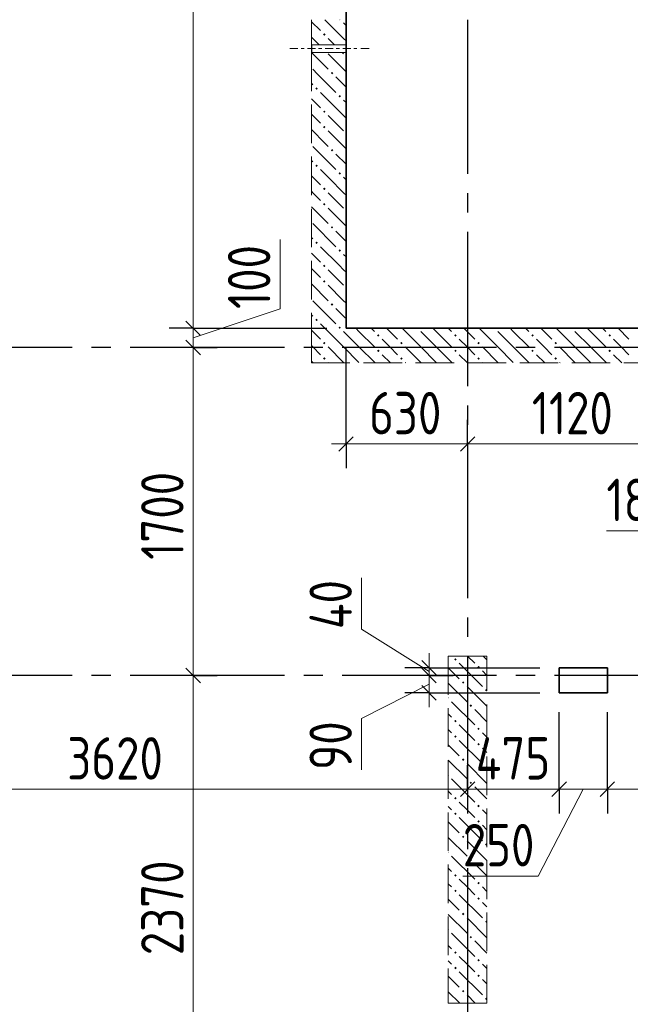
# Model space of a CAD drawing. Header units: millimetres. Extents: x 0 to 61017, y 0 to 42000.
# Tile 17 of 23: x 36438 to 39604, y 25395 to 30500. Entities that reach past the tile are written whole.
import ezdxf

# ---------------------------------------------------------------- set-up
doc = ezdxf.new("R2010")
doc.units = ezdxf.units.MM
doc.linetypes.add('______2', pattern=[270, 200, -70])
doc.linetypes.add('______5', pattern=[1100, 800, -100, 100, -100])
for name, color, linetype, lineweight in [('Standard', 7, 'Continuous', 25), ('ЖБ Пилон', 180, 'Continuous', 25), ('Макрос окна_ макрос двери', 7, 'Continuous', 18), ('Оси', 40, '______5', 18)]:
    doc.layers.add(name, color=color, linetype=linetype, lineweight=lineweight)
doc.layers.add('ЖБ Перекрытие верхний уровень', color=7, linetype='Continuous', lineweight=25, true_color=0xe0e0ff)
doc.layers.add('ЖБ Стена верхний уровень', color=7, linetype='Continuous', lineweight=25, true_color=0x006e00)
doc.styles.add('GOST 2.304-81', font='txt')

msp = doc.modelspace()

# ---------------------------------------------------------------- hatches: boundary and pattern name
at = {"layer": 'ЖБ Пилон', "linetype": 'Continuous', "lineweight": 18, "transparency": 33554687}
for points in [[(38690.5, 27183.1), (38696.9, 27189.6), (38703.4, 27183.1), (38696.9, 27176.6)], [(38810.4, 27143.1), (38816.9, 27149.6), (38823.4, 27143.1), (38816.9, 27136.6)], [(38730.5, 27063.1), (38737, 27069.6), (38743.5, 27063.1), (38737, 27056.6)], [(38850.5, 27023.1), (38857, 27029.6), (38859.9, 27026.7), (38859.9, 27019.6), (38857, 27016.6)], [(38659.9, 26986.7), (38663.5, 26983.1), (38659.9, 26979.6)], [(38770.5, 26943.1), (38777, 26949.6), (38783.4, 26943.1), (38777, 26936.6)], [(38690.5, 26863.1), (38696.9, 26869.6), (38703.4, 26863.1), (38696.9, 26856.6)], [(38810.4, 26823.1), (38816.9, 26829.6), (38823.4, 26823.1), (38816.9, 26816.6)], [(38690.5, 26783.1), (38696.9, 26789.6), (38703.4, 26783.1), (38696.9, 26776.6)], [(38810.4, 26743.1), (38816.9, 26749.6), (38823.4, 26743.1), (38816.9, 26736.6)], [(38730.5, 26663.1), (38737, 26669.6), (38743.5, 26663.1), (38737, 26656.6)], [(38850.5, 26623.1), (38857, 26629.6), (38859.9, 26626.7), (38859.9, 26619.6), (38857, 26616.6)], [(38659.9, 26586.7), (38663.5, 26583.1), (38659.9, 26579.6)], [(38770.5, 26543.1), (38777, 26549.6), (38783.4, 26543.1), (38777, 26536.6)], [(38690.5, 26463.1), (38696.9, 26469.6), (38703.4, 26463.1), (38696.9, 26456.6)], [(38810.4, 26423.1), (38816.9, 26429.6), (38823.4, 26423.1), (38816.9, 26416.6)], [(38690.5, 26383.1), (38696.9, 26389.6), (38703.4, 26383.1), (38696.9, 26376.6)], [(38810.4, 26343.1), (38816.9, 26349.6), (38823.4, 26343.1), (38816.9, 26336.6)], [(38730.5, 26263.1), (38737, 26269.6), (38743.5, 26263.1), (38737, 26256.6)], [(38850.5, 26223.1), (38857, 26229.6), (38859.9, 26226.7), (38859.9, 26219.6), (38857, 26216.6)], [(38659.9, 26186.7), (38663.5, 26183.1), (38659.9, 26179.6)], [(38770.5, 26143.1), (38777, 26149.6), (38783.4, 26143.1), (38777, 26136.6)], [(38690.5, 26063.1), (38696.9, 26069.6), (38703.4, 26063.1), (38696.9, 26056.6)], [(38690.5, 25983.1), (38696.9, 25989.6), (38703.4, 25983.1), (38696.9, 25976.6)], [(38810.4, 26023.1), (38816.9, 26029.6), (38823.4, 26023.1), (38816.9, 26016.6)], [(38810.4, 25943.1), (38816.9, 25949.6), (38823.4, 25943.1), (38816.9, 25936.6)], [(38730.5, 25863.1), (38737, 25869.6), (38743.5, 25863.1), (38737, 25856.6)], [(38659.9, 25786.7), (38663.5, 25783.1), (38659.9, 25779.6)], [(38850.5, 25823.1), (38857, 25829.6), (38859.9, 25826.7), (38859.9, 25819.6), (38857, 25816.6)], [(38770.5, 25743.1), (38777, 25749.6), (38783.4, 25743.1), (38777, 25736.6)], [(38690.5, 25663.1), (38696.9, 25669.6), (38703.4, 25663.1), (38696.9, 25656.6)], [(38810.4, 25623.1), (38816.9, 25629.6), (38823.4, 25623.1), (38816.9, 25616.6)], [(38690.5, 25583.1), (38696.9, 25589.6), (38703.4, 25583.1), (38696.9, 25576.6)], [(38810.4, 25543.1), (38816.9, 25549.6), (38823.4, 25543.1), (38816.9, 25536.6)], [(38730.5, 25463.1), (38737, 25469.6), (38743.5, 25463.1), (38737, 25456.6)], [(38850.5, 25423.1), (38857, 25429.6), (38859.9, 25426.7), (38859.9, 25419.6), (38857, 25416.6)]]:
    msp.add_hatch(color=7, dxfattribs=at).paths.add_polyline_path(points, flags=16)
at = {"layer": 'ЖБ Стена верхний уровень', "linetype": 'Continuous', "lineweight": 18, "transparency": 33554687}
for points in [[(38100.3, 30500), (38096.9, 30496.6), (38093.6, 30500)], [(38010.4, 30423.1), (38016.9, 30429.6), (38023.4, 30423.1), (38016.9, 30416.6)], [(38050.5, 30223.1), (38057, 30229.6), (38063.5, 30223.1), (38057, 30216.6)], [(37970.5, 30143.1), (37977, 30149.6), (37983.4, 30143.1), (37977, 30136.6)], [(38090.5, 30103.1), (38096.9, 30109.6), (38103.4, 30103.1), (38096.9, 30096.6)], [(38010.4, 30023.1), (38016.9, 30029.6), (38023.4, 30023.1), (38016.9, 30016.6)], [(38050.5, 29823.1), (38057, 29829.6), (38063.5, 29823.1), (38057, 29816.6)], [(37970.5, 29743.1), (37977, 29749.6), (37983.4, 29743.1), (37977, 29736.6)], [(38090.5, 29703.1), (38096.9, 29709.6), (38103.4, 29703.1), (38096.9, 29696.6)], [(38010.4, 29623.1), (38016.9, 29629.6), (38023.4, 29623.1), (38016.9, 29616.6)], [(38010.4, 29543.1), (38016.9, 29549.6), (38023.4, 29543.1), (38016.9, 29536.6)], [(38050.5, 29423.1), (38057, 29429.6), (38063.5, 29423.1), (38057, 29416.6)], [(37970.5, 29343.1), (37977, 29349.6), (37983.4, 29343.1), (37977, 29336.6)], [(38090.5, 29303.1), (38096.9, 29309.6), (38103.4, 29303.1), (38096.9, 29296.6)], [(38010.4, 29223.1), (38016.9, 29229.6), (38023.4, 29223.1), (38016.9, 29216.6)], [(38010.4, 29143.1), (38016.9, 29149.6), (38023.4, 29143.1), (38016.9, 29136.6)], [(38050.5, 29023.1), (38057, 29029.6), (38063.5, 29023.1), (38057, 29016.6)], [(37970.5, 28943.1), (37977, 28949.6), (37983.4, 28943.1), (37977, 28936.6)], [(38090.5, 28903.1), (38096.9, 28909.6), (38103.4, 28903.1), (38100.3, 28900), (38093.6, 28900)], [(38100.3, 28900), (38096.9, 28896.6), (38093.6, 28900)], [(38500.3, 28900), (38496.9, 28896.6), (38493.6, 28900)], [(38900.3, 28900), (38896.9, 28896.6), (38893.6, 28900)], [(39300.3, 28900), (39296.9, 28896.6), (39293.6, 28900)], [(38290.5, 28863.1), (38296.9, 28869.6), (38303.4, 28863.1), (38296.9, 28856.6)], [(38690.5, 28863.1), (38696.9, 28869.6), (38703.4, 28863.1), (38696.9, 28856.6)], [(39090.5, 28863.1), (39096.9, 28869.6), (39103.4, 28863.1), (39096.9, 28856.6)], [(39490.5, 28863.1), (39496.9, 28869.6), (39503.4, 28863.1), (39496.9, 28856.6)], [(38010.4, 28823.1), (38016.9, 28829.6), (38023.4, 28823.1), (38016.9, 28816.6)], [(38410.4, 28823.1), (38416.9, 28829.6), (38423.4, 28823.1), (38416.9, 28816.6)], [(38810.4, 28823.1), (38816.9, 28829.6), (38823.4, 28823.1), (38816.9, 28816.6)], [(39210.4, 28823.1), (39216.9, 28829.6), (39223.4, 28823.1), (39216.9, 28816.6)], [(38010.4, 28743.1), (38016.9, 28749.6), (38023.4, 28743.1), (38016.9, 28736.6)], [(38290.5, 28783.1), (38296.9, 28789.6), (38303.4, 28783.1), (38296.9, 28776.6)], [(38410.4, 28743.1), (38416.9, 28749.6), (38423.4, 28743.1), (38416.9, 28736.6)], [(38690.5, 28783.1), (38696.9, 28789.6), (38703.4, 28783.1), (38696.9, 28776.6)], [(38810.4, 28743.1), (38816.9, 28749.6), (38823.4, 28743.1), (38816.9, 28736.6)], [(39090.5, 28783.1), (39096.9, 28789.6), (39103.4, 28783.1), (39096.9, 28776.6)], [(39210.4, 28743.1), (39216.9, 28749.6), (39223.4, 28743.1), (39216.9, 28736.6)], [(39490.5, 28783.1), (39496.9, 28789.6), (39503.4, 28783.1), (39496.9, 28776.6)]]:
    msp.add_hatch(color=7, dxfattribs=at).paths.add_polyline_path(points, flags=16)
h = msp.add_hatch(color=7, dxfattribs=at)
h.paths.add_polyline_path([(38012.4, 29945.1), (38012.9, 29940.7), (38016.9, 29936.6), (38023.4, 29943.1), (38016.9, 29949.6)])
h.paths.add_polyline_path([(38010.4, 29943.1), (38012.4, 29945.1), (38012.9, 29940.7)], flags=16)

# ---------------------------------------------------------------- linework, layer by layer
at = {"layer": 'Standard', "color": 7, "linetype": 'Continuous', "lineweight": 13, "transparency": 33554687}
for p, q in [((37337.2, 33340), (37337.2, 28900)), ((37787.3, 29000), (37787.3, 29359.7)), ((37337.2, 28850), (37787.3, 29000)), ((37337.2, 28900), (37337.2, 28800)), ((37337.2, 28800), (37337.2, 27100)), ((38130, 28300), (38055, 28300)), ((38760, 28300), (39880, 28300)), ((39839.7, 27850), (39480, 27850)), ((38210, 27340), (38210, 27605.9)), ((38560, 27120), (38210, 27340)), ((38560, 27140), (38560, 27215)), ((38560, 27140), (38560, 27100)), ((37337.2, 27100), (37337.2, 24730)), ((38560, 27100), (38560, 27010)), ((38560, 27055), (38210, 26875.9)), ((38560, 27010), (38560, 26935)), ((38210, 26875.9), (38210, 26610)), ((38760, 26510), (39235, 26510)), ((39360, 26510), (39126, 26060)), ((39235, 26510), (39485, 26510)), ((39485, 26510), (39835, 26510)), ((39126, 26060), (38735, 26060))]:
    msp.add_line(p, q, dxfattribs=at)
at = {"layer": 'Standard', "color": 251, "linetype": 'Continuous', "lineweight": -3, "true_color": 0x656565, "transparency": 33554687}
for p, q in [((37337.2, 28900), (37212.2, 28900)), ((37337.2, 28900), (37462.2, 28900)), ((37337.2, 28800), (37212.2, 28800)), ((37337.2, 28800), (37462.2, 28800)), ((37337.2, 28800), (37337.2, 28800)), ((38130, 28300), (38130, 28800)), ((38130, 28300), (38130, 28425)), ((38760, 28300), (38760, 28425)), ((38130, 28300), (38130, 28175)), ((38760, 28300), (38760, 28175)), ((38760, 28300), (38760, 28300)), ((38560, 27140), (38435, 27140)), ((38560, 27140), (38685, 27140)), ((38560, 27140), (39135, 27140)), ((37337.2, 27100), (37212.2, 27100)), ((37337.2, 27100), (37462.2, 27100)), ((37337.2, 27100), (37337.2, 27100)), ((38560, 27100), (38435, 27100)), ((38560, 27100), (38685, 27100)), ((38560, 27100), (38560, 27100)), ((38560, 27010), (38435, 27010)), ((38560, 27010), (38685, 27010)), ((38560, 27010), (39135, 27010)), ((39235, 26510), (39235, 26910)), ((39485, 26510), (39485, 26910)), ((38760, 26510), (38760, 26635)), ((39235, 26510), (39235, 26635)), ((39485, 26510), (39485, 26635)), ((38760, 26510), (38760, 26385)), ((38760, 26510), (38760, 26510)), ((39235, 26510), (39235, 26385)), ((39485, 26510), (39485, 26385))]:
    msp.add_line(p, q, dxfattribs=at)
at = {"layer": 'Standard', "color": 7, "linetype": 'Continuous', "lineweight": 25, "transparency": 33554687}
for p, q in [((37299.7, 28937.5), (37374.7, 28862.5)), ((37299.7, 28837.5), (37374.7, 28762.5)), ((38092.5, 28262.5), (38167.5, 28337.5)), ((38722.5, 28262.5), (38797.5, 28337.5)), ((38522.5, 27177.5), (38597.5, 27102.5)), ((37299.7, 27137.5), (37374.7, 27062.5)), ((38522.5, 27137.5), (38597.5, 27062.5)), ((38522.5, 27047.5), (38597.5, 26972.5)), ((38722.5, 26472.5), (38797.5, 26547.5)), ((39197.5, 26472.5), (39272.5, 26547.5)), ((39447.5, 26472.5), (39522.5, 26547.5))]:
    msp.add_line(p, q, dxfattribs=at)
at = {"layer": 'Standard', "color": 251, "linetype": 'Continuous', "lineweight": -3, "true_color": 0x656565, "transparency": 33554687}
msp.add_lwpolyline([(37337.2, 28900), (37578.6, 28900), (37578.6, 28900), (37600.9, 28900), (37600.9, 28900), (38030, 28900)], dxfattribs=at)
at = {"layer": 'Standard', "color": 7, "linetype": 'Continuous', "lineweight": 13, "transparency": 33554687}
for points in [[(38130, 28300), (38242.3, 28300), (38242.3, 28300), (38246.1, 28300), (38246.1, 28300), (38318.6, 28300), (38318.6, 28300), (38489.7, 28300), (38489.7, 28300), (38533, 28300), (38533, 28300), (38583.3, 28300), (38583.3, 28300), (38760, 28300)], [(35140, 26510), (36371, 26510), (36371, 26510), (38305.4, 26510), (38305.4, 26510), (38760, 26510)]]:
    msp.add_lwpolyline(points, dxfattribs=at)
at = {"layer": 'ЖБ Перекрытие верхний уровень', "color": 7, "linetype": 'Continuous', "lineweight": 35, "transparency": 33554687}
for p, q in [((38130, 28900), (38130, 33340)), ((39880, 28900), (38130, 28900)), ((39485, 27140), (39235, 27140)), ((39235, 27140), (39235, 27010)), ((39485, 27010), (39485, 27140)), ((39235, 27010), (39485, 27010))]:
    msp.add_line(p, q, dxfattribs=at)
at = {"layer": 'ЖБ Пилон', "color": 253, "linetype": '______2', "lineweight": 13, "true_color": 0xa0a0a0, "transparency": 33554687}
for p, q in [((38659.9, 27200), (38659.9, 25400)), ((38859.9, 27200), (38659.9, 27200)), ((38859.9, 25400), (38859.9, 27200)), ((38659.9, 25400), (38859.9, 25400))]:
    msp.add_line(p, q, dxfattribs=at)
at = {"layer": 'ЖБ Пилон', "color": 9, "linetype": 'Continuous', "lineweight": 18, "true_color": 0xc7c7c7, "transparency": 33554687}
for p, q in [((38716.9, 27163.1), (38837, 27043.1)), ((38796.9, 27163.1), (38760.1, 27200)), ((38840.1, 27200), (38859.9, 27180.2)), ((38659.9, 27140.1), (38716.9, 27083.1)), ((38837, 27123.1), (38859.9, 27100.2)), ((38659.9, 27060.2), (38757, 26963.1)), ((38757, 27043.1), (38859.9, 26940.2)), ((38677, 26963.1), (38796.9, 26843.1)), ((38859.9, 26860.2), (38796.9, 26923.1)), ((38659.9, 26900.2), (38677, 26883.1)), ((38659.9, 26820.2), (38677, 26803.1)), ((38757, 26803.1), (38716.9, 26843.1)), ((38796.9, 26763.1), (38757, 26803.1)), ((38837, 26803.1), (38859.9, 26780.2)), ((38716.9, 26763.1), (38837, 26643.1)), ((38659.9, 26740.1), (38716.9, 26683.1)), ((38837, 26723.1), (38859.9, 26700.2)), ((38659.9, 26660.2), (38757, 26563.1)), ((38757, 26643.1), (38859.9, 26540.2)), ((38677, 26563.1), (38796.9, 26443.1)), ((38659.9, 26500.2), (38677, 26483.1)), ((38859.9, 26460.2), (38796.9, 26523.1)), ((38659.9, 26420.2), (38677, 26403.1)), ((38757, 26403.1), (38716.9, 26443.1)), ((38796.9, 26363.1), (38757, 26403.1)), ((38837, 26403.1), (38859.9, 26380.2)), ((38716.9, 26363.1), (38837, 26243.1)), ((38659.9, 26340.1), (38716.9, 26283.1)), ((38837, 26323.1), (38859.9, 26300.2)), ((38659.9, 26260.2), (38757, 26163.1)), ((38757, 26243.1), (38859.9, 26140.2)), ((38677, 26163.1), (38796.9, 26043.1)), ((38659.9, 26100.2), (38677, 26083.1)), ((38859.9, 26060.2), (38796.9, 26123.1)), ((38757, 26003.1), (38716.9, 26043.1)), ((38659.9, 26020.2), (38677, 26003.1)), ((38796.9, 25963.1), (38757, 26003.1)), ((38837, 26003.1), (38859.9, 25980.2)), ((38659.9, 25940.1), (38716.9, 25883.1)), ((38716.9, 25963.1), (38837, 25843.1)), ((38837, 25923.1), (38859.9, 25900.2)), ((38659.9, 25860.2), (38757, 25763.1)), ((38757, 25843.1), (38859.9, 25740.2)), ((38677, 25763.1), (38796.9, 25643.1)), ((38659.9, 25700.2), (38677, 25683.1)), ((38859.9, 25660.2), (38796.9, 25723.1)), ((38757, 25603.1), (38716.9, 25643.1)), ((38659.9, 25620.2), (38677, 25603.1)), ((38796.9, 25563.1), (38757, 25603.1)), ((38837, 25603.1), (38859.9, 25580.2)), ((38659.9, 25540.1), (38716.9, 25483.1)), ((38716.9, 25563.1), (38837, 25443.1)), ((38837, 25523.1), (38859.9, 25500.2)), ((38659.9, 25460.2), (38720.1, 25400)), ((38757, 25443.1), (38800.1, 25400))]:
    msp.add_line(p, q, dxfattribs=at)
at = {"layer": 'ЖБ Стена верхний уровень', "color": 251, "linetype": '______2', "lineweight": 13, "true_color": 0x656565, "transparency": 33554687}
for p, q in [((37950, 30500), (37950, 30370)), ((38130, 30370), (38130, 30500)), ((38130, 30370), (37950, 30370)), ((38130, 30370), (37950, 30370)), ((37950, 30330), (38130, 30330)), ((37950, 30330), (38130, 30330)), ((37950, 30330), (37950, 28900)), ((38130, 28900), (38130, 30330)), ((37950, 28900), (37950, 28720)), ((39880, 28900), (38130, 28900)), ((37950, 28720), (39880, 28720))]:
    msp.add_line(p, q, dxfattribs=at)
at = {"layer": 'ЖБ Стена верхний уровень', "color": 9, "linetype": 'Continuous', "lineweight": 18, "true_color": 0xc7c7c7, "transparency": 33554687}
for p, q in [((38116.9, 30403.1), (38020.1, 30500)), ((38116.9, 30483.1), (38130, 30470.1)), ((37957, 30403.1), (37950, 30410.1)), ((38037, 30403.1), (38070.1, 30370)), ((38116.9, 30403.1), (38130, 30390.1)), ((38110.1, 30330), (38116.9, 30323.1)), ((38037, 30323.1), (38130, 30230.1)), ((38130, 30150.1), (38077, 30203.1)), ((37950, 30170.1), (37957, 30163.1)), ((38116.9, 30003.1), (37996.9, 30123.1)), ((37950, 30090.1), (37996.9, 30043.1)), ((38116.9, 30083.1), (38130, 30070.1)), ((37957, 30003.1), (37950, 30010.1)), ((37996.9, 29963.1), (37957, 30003.1)), ((38037, 30003.1), (38116.9, 29923.1)), ((38116.9, 30003.1), (38130, 29990.1)), ((38037, 29923.1), (38130, 29830.1)), ((37950, 29770.1), (37957, 29763.1)), ((38130, 29750.1), (38077, 29803.1)), ((37950, 29690.1), (37996.9, 29643.1)), ((38116.9, 29683.1), (38130, 29670.1)), ((37957, 29603.1), (37950, 29610.1)), ((37996.9, 29563.1), (37957, 29603.1)), ((38116.9, 29603.1), (38130, 29590.1)), ((37950, 29530.1), (38037, 29443.1)), ((37957, 29443.1), (38077, 29323.1)), ((37950, 29370.1), (37957, 29363.1)), ((38130, 29350.1), (38077, 29403.1)), ((37950, 29290.1), (37996.9, 29243.1)), ((38116.9, 29283.1), (38130, 29270.1)), ((37957, 29203.1), (37950, 29210.1)), ((37996.9, 29163.1), (37957, 29203.1)), ((38116.9, 29203.1), (38130, 29190.1)), ((37950, 29130.1), (38037, 29043.1)), ((37957, 29043.1), (38077, 28923.1)), ((37950, 28970.1), (37957, 28963.1)), ((38020.1, 28900), (37996.9, 28923.1)), ((38116.9, 28803.1), (38020.1, 28900)), ((38196.9, 28883.1), (38180.1, 28900)), ((38260.1, 28900), (38277, 28883.1)), ((38340.1, 28900), (38396.9, 28843.1)), ((38516.9, 28803.1), (38420.1, 28900)), ((38596.9, 28883.1), (38580.1, 28900)), ((38660.1, 28900), (38677, 28883.1)), ((38740.1, 28900), (38796.9, 28843.1)), ((38916.9, 28803.1), (38820.1, 28900)), ((38996.9, 28883.1), (38980.1, 28900)), ((39060.1, 28900), (39077, 28883.1)), ((39140.1, 28900), (39196.9, 28843.1)), ((39316.9, 28803.1), (39220.1, 28900)), ((39396.9, 28883.1), (39380.1, 28900)), ((39460.1, 28900), (39477, 28883.1)), ((39540.1, 28900), (39596.9, 28843.1)), ((37950, 28890.1), (37996.9, 28843.1)), ((38116.9, 28883.1), (38196.9, 28803.1)), ((38196.9, 28883.1), (38277, 28803.1)), ((38516.9, 28883.1), (38596.9, 28803.1)), ((38596.9, 28883.1), (38677, 28803.1)), ((38916.9, 28883.1), (38996.9, 28803.1)), ((38996.9, 28883.1), (39077, 28803.1)), ((39316.9, 28883.1), (39396.9, 28803.1)), ((39396.9, 28883.1), (39477, 28803.1)), ((37957, 28803.1), (37950, 28810.1)), ((37996.9, 28763.1), (37957, 28803.1)), ((38037, 28803.1), (38116.9, 28723.1)), ((38116.9, 28803.1), (38196.9, 28723.1)), ((38196.9, 28803.1), (38280.1, 28720)), ((38357, 28803.1), (38316.9, 28843.1)), ((38396.9, 28763.1), (38357, 28803.1)), ((38437, 28803.1), (38516.9, 28723.1)), ((38516.9, 28803.1), (38596.9, 28723.1)), ((38596.9, 28803.1), (38680.1, 28720)), ((38757, 28803.1), (38716.9, 28843.1)), ((38796.9, 28763.1), (38757, 28803.1)), ((38837, 28803.1), (38916.9, 28723.1)), ((38916.9, 28803.1), (38996.9, 28723.1)), ((38996.9, 28803.1), (39080.1, 28720)), ((39157, 28803.1), (39116.9, 28843.1)), ((39196.9, 28763.1), (39157, 28803.1)), ((39237, 28803.1), (39316.9, 28723.1)), ((39316.9, 28803.1), (39396.9, 28723.1)), ((39396.9, 28803.1), (39480.1, 28720)), ((39557, 28803.1), (39516.9, 28843.1)), ((39596.9, 28763.1), (39557, 28803.1)), ((38316.9, 28763.1), (38360.1, 28720)), ((38716.9, 28763.1), (38760.1, 28720)), ((39116.9, 28763.1), (39160.1, 28720)), ((39516.9, 28763.1), (39560.1, 28720)), ((37950, 28730.1), (37960.1, 28720)), ((38037, 28723.1), (38040.1, 28720)), ((38437, 28723.1), (38440.1, 28720)), ((38837, 28723.1), (38840.1, 28720)), ((39237, 28723.1), (39240.1, 28720))]:
    msp.add_line(p, q, dxfattribs=at)
for points in [[(37950, 30490.1), (37951.3, 30488.8), (37951.3, 30488.8), (37996.9, 30443.1)], [(37990.1, 30370), (37961.4, 30398.7), (37961.4, 30398.7), (37957, 30403.1)], [(37950.1, 30330), (37971.5, 30308.5), (37971.5, 30308.5), (38037, 30243.1)], [(37957, 30243.1), (37981.7, 30218.4), (37981.7, 30218.4), (38077, 30123.1)], [(37950, 29930.1), (38022.2, 29857.8), (38022.2, 29857.8), (38037, 29843.1)], [(37957, 29843.1), (38032.4, 29767.7), (38032.4, 29767.7), (38077, 29723.1)], [(38116.9, 29603.1), (38042.5, 29677.6), (38042.5, 29677.6), (37996.9, 29723.1)], [(38037, 29603.1), (38052.7, 29587.4), (38052.7, 29587.4), (38116.9, 29523.1)], [(38037, 29523.1), (38062.8, 29497.3), (38062.8, 29497.3), (38130, 29430.1)], [(38116.9, 29203.1), (38093.2, 29226.9), (38093.2, 29226.9), (37996.9, 29323.1)], [(38037, 29203.1), (38103.4, 29136.7), (38103.4, 29136.7), (38116.9, 29123.1)], [(38037, 29123.1), (38113.5, 29046.6), (38113.5, 29046.6), (38130, 29030.1)], [(38130, 28950.1), (38123.6, 28956.4), (38123.6, 28956.4), (38077, 29003.1)]]:
    msp.add_lwpolyline(points, dxfattribs=at)
at = {"layer": 'ЖБ Стена верхний уровень', "color": 251, "linetype": '______2', "lineweight": 13, "true_color": 0x656565, "transparency": 33554687}
for points in [[(37880.2, 30350), (37838.4, 30350), (37880.2, 30350)], [(37880.2, 30350), (37838.4, 30350), (37880.2, 30350)], [(37896.8, 30350), (37913, 30350), (37896.8, 30350)], [(37896.8, 30350), (37913, 30350), (37896.8, 30350)], [(37972, 30350), (37930.2, 30350), (37972, 30350)], [(37972, 30350), (37930.2, 30350), (37972, 30350)], [(37987.5, 30350), (38003.8, 30350), (37987.5, 30350)], [(37987.5, 30350), (38003.8, 30350), (37987.5, 30350)], [(38062.5, 30350), (38020.7, 30350), (38062.5, 30350)], [(38062.5, 30350), (38020.7, 30350), (38062.5, 30350)], [(38079, 30350), (38095.3, 30350), (38079, 30350)], [(38079, 30350), (38095.3, 30350), (38079, 30350)], [(38154.3, 30350), (38112.5, 30350), (38154.3, 30350)], [(38154.3, 30350), (38112.5, 30350), (38154.3, 30350)], [(38169.8, 30350), (38186.1, 30350), (38169.8, 30350)], [(38169.8, 30350), (38186.1, 30350), (38169.8, 30350)], [(38248.8, 30350), (38207, 30350), (38248.8, 30350)], [(38248.8, 30350), (38207, 30350), (38248.8, 30350)]]:
    msp.add_lwpolyline(points, dxfattribs=at)
at = {"layer": 'Макрос окна_ макрос двери', "color": 7, "linetype": 'Continuous', "lineweight": -3, "transparency": 33554687}
for p, q in [((37950, 30370), (37950, 30330)), ((37950, 30370), (37950, 30330)), ((38130, 30330), (38130, 30370)), ((38130, 30330), (38130, 30370))]:
    msp.add_line(p, q, dxfattribs=at)
at = {"layer": 'Оси', "color": 8, "linetype": '______5', "lineweight": -3, "transparency": 33554687}
for p, q in [((38760, 37100), (38760, 16970)), ((49910, 28800), (4600, 28800)), ((49910, 27100), (4600, 27100))]:
    msp.add_line(p, q, dxfattribs=at)

# ---------------------------------------------------------------- texts
at = {"layer": 'Standard', "color": 7, "linetype": 'Continuous', "lineweight": 25, "transparency": 33554687, "char_height": 220, "attachment_point": 7, "rotation": 90, "style": 'GOST 2.304-81'}
for s, insert, width in [('100', (37737.2, 29000), 485.079), ('1700', (37287.2, 27699.8), 625.741), ('40', (38160, 27340), 391.311), ('90', (38160, 26610), 391.305), ('2370', (37287.2, 25649.2), 657.052)]:
    msp.add_mtext(s, dxfattribs=dict(at, insert=insert, width=width))
at = {"layer": 'Standard', "color": 7, "linetype": 'Continuous', "lineweight": 25, "transparency": 33554687, "char_height": 220, "attachment_point": 7, "style": 'GOST 2.304-81'}
for s, insert, width in [('630', (38249.5, 28350), 516.396), ('1120', (39093.2, 28350), 578.848), ('180', (39480, 27900), 485.079), ('3620', (36684.2, 26560), 657.052), ('475', (38802.1, 26560), 516.396), ('250', (38735, 26110), 516.396)]:
    msp.add_mtext(s, dxfattribs=dict(at, insert=insert, width=width))

doc.saveas('drawing.dxf')
